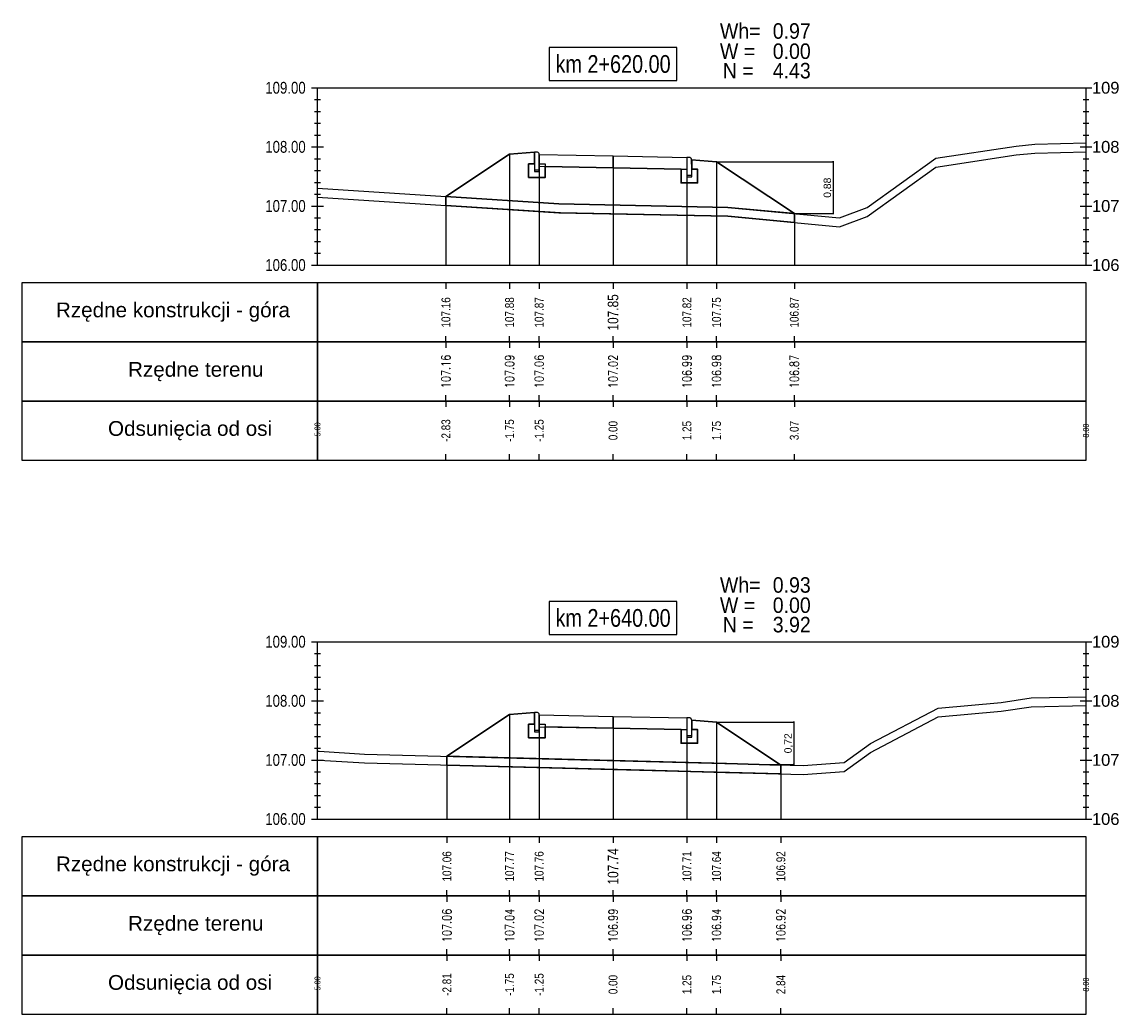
# Model space of a CAD drawing. Extents: x 7537626 to 7538805, y 5722894 to 5725486.
# Tile 44 of 105: x 7538261 to 7538279, y 5725395 to 5725412. Entities that reach past the tile are written whole.
import ezdxf

# ---------------------------------------------------------------- set-up
doc = ezdxf.new("R2010")
doc.units = 0
doc.header["$PDMODE"] = 35
doc.header["$PDSIZE"] = 0.3
for name, color, linetype in [('C-DROGI-PROFILE', 7, 'Continuous'), ('C-DROGI-PROFILE-ETYKIETY', 7, 'Continuous'), ('C-DROGI-PRZEKROJE-ETYKIETY', 7, 'Continuous'), ('C-POPRZECZKA-przekrój', 2, 'Continuous'), ('C-POPRZECZKA-widok', 1, 'Continuous')]:
    doc.layers.add(name, color=color, linetype=linetype)
for name, color, linetype, true_color in [('C-humus', 7, 'Continuous', 0x003df5), ('C-Teren', 7, 'Continuous', 0x008521), ('poprzeczki', 7, 'Continuous', 0x0000d6)]:
    doc.layers.add(name, color=color, linetype=linetype, true_color=true_color)
doc.layers.add('D-1.pow. hum.', color=7, linetype='Continuous', lineweight=30, plot=False)
doc.layers.add('D-3.nasyp', color=4, linetype='Continuous', lineweight=30, plot=False)
doc.layers.add('D-roboty-ziemne-opis', color=2, linetype='Continuous', lineweight=30)
doc.styles.add('2mm08', font='arial.ttf', dxfattribs={"width": 0.8})
doc.styles.add('opis_50', font='arial.ttf', dxfattribs={"height": 0.125})
doc.styles.get("Standard").update_dxf_attribs({"font": 'arial.ttf'})
doc.dimstyles.new('OPIS_50', dxfattribs={"dimscale": 0.5, "dimtxt": 0.125, "dimasz": 0.25, "dimexe": 0.1, "dimexo": 0.15, "dimgap": 0.1, "dimtad": 1, "dimzin": 0, "dimtxsty": 'opis_50', "dimblk": 'ARCHTICK', "dimcen": 0.15, "dimdle": 0.1, "dimaunit": 2, "dimadec": 4, "dimazin": 0, "dimtfac": 1, "dimtmove": 0, "dimatfit": 3, "dimfxl": 1, "dimarcsym": 0})

# ---------------------------------------------------------------- blocks, each defined once
blk = doc.blocks.new('_ArchTick')
at = {"color": 0, "linetype": 'ByBlock', "const_width": 0.15}
blk.add_lwpolyline([(-0.5, -0.5), (0.5, 0.5)], dxfattribs=at)
blk = doc.blocks.new('*D127')
at = {"layer": 'Defpoints', "color": 0, "transparency": 16777216}
for p in [(7538272.328, 5725409.782), (7538273.644, 5725408.904), (7538274.299, 5725408.904)]:
    blk.add_point(p, dxfattribs=at)
at = {"layer": 'poprzeczki', "color": 0, "lineweight": -2, "transparency": 16777216}
for p, q in [((7538272.343, 5725409.782), (7538274.309, 5725409.782)), ((7538274.299, 5725409.792), (7538274.299, 5725408.894)), ((7538273.659, 5725408.904), (7538274.309, 5725408.904))]:
    blk.add_line(p, q, dxfattribs=at)
at = {"layer": 'poprzeczki', "color": 0, "lineweight": -2, "transparency": 16777216, "xscale": 0.025, "yscale": 0.025, "zscale": 0.025}
for p, rotation in [((7538274.299, 5725409.782), 90), ((7538274.299, 5725408.904), 270)]:
    blk.add_blockref('_ArchTick', p, dxfattribs=dict(at, rotation=rotation))
at = {"layer": 'poprzeczki', "color": 0, "transparency": 16777216, "insert": (7538274.213, 5725409.343), "char_height": 0.125, "attachment_point": 5, "rotation": 90, "style": 'opis_50'}
blk.add_mtext('0,88', dxfattribs=at)
blk = doc.blocks.new('*D128')
at = {"layer": 'Defpoints', "color": 0, "transparency": 16777216}
for p in [(7538272.328, 5725400.299), (7538273.067, 5725399.583), (7538273.634, 5725399.583)]:
    blk.add_point(p, dxfattribs=at)
at = {"layer": 'poprzeczki', "color": 0, "lineweight": -2, "transparency": 16777216}
for p, q in [((7538272.343, 5725400.299), (7538273.644, 5725400.299)), ((7538273.634, 5725400.309), (7538273.634, 5725399.573)), ((7538273.082, 5725399.583), (7538273.644, 5725399.583))]:
    blk.add_line(p, q, dxfattribs=at)
at = {"layer": 'poprzeczki', "color": 0, "lineweight": -2, "transparency": 16777216, "xscale": 0.025, "yscale": 0.025, "zscale": 0.025}
for p, rotation in [((7538273.634, 5725400.299), 90), ((7538273.634, 5725399.583), 270)]:
    blk.add_blockref('_ArchTick', p, dxfattribs=dict(at, rotation=rotation))
at = {"layer": 'poprzeczki', "color": 0, "transparency": 16777216, "insert": (7538273.549, 5725399.941), "char_height": 0.125, "attachment_point": 5, "rotation": 90, "style": 'opis_50'}
blk.add_mtext('0,72', dxfattribs=at)

msp = doc.modelspace()

# ---------------------------------------------------------------- linework, layer by layer
at = {"layer": 'C-DROGI-PROFILE', "color": 7, "linetype": 'Continuous', "lineweight": -3}
for p, q in [((7538267.751, 5725407.733), (7538267.751, 5725407.633)), ((7538268.828, 5725407.733), (7538268.828, 5725407.633)), ((7538269.328, 5725407.733), (7538269.328, 5725407.633)), ((7538270.578, 5725407.733), (7538270.578, 5725407.633)), ((7538271.828, 5725407.733), (7538271.828, 5725407.633)), ((7538272.328, 5725407.733), (7538272.328, 5725407.633)), ((7538273.644, 5725407.733), (7538273.644, 5725407.633)), ((7538267.751, 5725406.733), (7538267.751, 5725406.833)), ((7538268.828, 5725406.733), (7538268.828, 5725406.833)), ((7538269.328, 5725406.733), (7538269.328, 5725406.833)), ((7538270.578, 5725406.733), (7538270.578, 5725406.833)), ((7538271.828, 5725406.733), (7538271.828, 5725406.833)), ((7538272.328, 5725406.733), (7538272.328, 5725406.833)), ((7538273.644, 5725406.733), (7538273.644, 5725406.833)), ((7538267.751, 5725406.733), (7538267.751, 5725406.633)), ((7538268.828, 5725406.733), (7538268.828, 5725406.633)), ((7538269.328, 5725406.733), (7538269.328, 5725406.633)), ((7538270.578, 5725406.733), (7538270.578, 5725406.633)), ((7538271.828, 5725406.733), (7538271.828, 5725406.633)), ((7538272.328, 5725406.733), (7538272.328, 5725406.633)), ((7538273.644, 5725406.733), (7538273.644, 5725406.633)), ((7538267.751, 5725405.733), (7538267.751, 5725405.833)), ((7538267.751, 5725405.733), (7538267.751, 5725405.633)), ((7538268.828, 5725405.733), (7538268.828, 5725405.833)), ((7538268.828, 5725405.733), (7538268.828, 5725405.633)), ((7538269.328, 5725405.733), (7538269.328, 5725405.833)), ((7538269.328, 5725405.733), (7538269.328, 5725405.633)), ((7538270.578, 5725405.733), (7538270.578, 5725405.833)), ((7538270.578, 5725405.733), (7538270.578, 5725405.633)), ((7538271.828, 5725405.733), (7538271.828, 5725405.833)), ((7538271.828, 5725405.733), (7538271.828, 5725405.633)), ((7538272.328, 5725405.733), (7538272.328, 5725405.833)), ((7538272.328, 5725405.733), (7538272.328, 5725405.633)), ((7538273.644, 5725405.733), (7538273.644, 5725405.833)), ((7538273.644, 5725405.733), (7538273.644, 5725405.633)), ((7538267.751, 5725404.733), (7538267.751, 5725404.833)), ((7538268.828, 5725404.733), (7538268.828, 5725404.833)), ((7538269.328, 5725404.733), (7538269.328, 5725404.833)), ((7538270.578, 5725404.733), (7538270.578, 5725404.833)), ((7538271.828, 5725404.733), (7538271.828, 5725404.833)), ((7538272.328, 5725404.733), (7538272.328, 5725404.833)), ((7538273.644, 5725404.733), (7538273.644, 5725404.833)), ((7538267.768, 5725398.358), (7538267.768, 5725398.258)), ((7538268.828, 5725398.358), (7538268.828, 5725398.258)), ((7538269.328, 5725398.358), (7538269.328, 5725398.258)), ((7538270.578, 5725398.358), (7538270.578, 5725398.258)), ((7538271.828, 5725398.358), (7538271.828, 5725398.258)), ((7538272.328, 5725398.358), (7538272.328, 5725398.258)), ((7538273.416, 5725398.358), (7538273.416, 5725398.258)), ((7538267.768, 5725397.358), (7538267.768, 5725397.458)), ((7538268.828, 5725397.358), (7538268.828, 5725397.458)), ((7538269.328, 5725397.358), (7538269.328, 5725397.458)), ((7538270.578, 5725397.358), (7538270.578, 5725397.458)), ((7538271.828, 5725397.358), (7538271.828, 5725397.458)), ((7538272.328, 5725397.358), (7538272.328, 5725397.458)), ((7538273.416, 5725397.358), (7538273.416, 5725397.458)), ((7538267.768, 5725397.358), (7538267.768, 5725397.258)), ((7538268.828, 5725397.358), (7538268.828, 5725397.258)), ((7538269.328, 5725397.358), (7538269.328, 5725397.258)), ((7538270.578, 5725397.358), (7538270.578, 5725397.258)), ((7538271.828, 5725397.358), (7538271.828, 5725397.258)), ((7538272.328, 5725397.358), (7538272.328, 5725397.258)), ((7538273.416, 5725397.358), (7538273.416, 5725397.258)), ((7538267.768, 5725396.358), (7538267.768, 5725396.458)), ((7538268.828, 5725396.358), (7538268.828, 5725396.458)), ((7538269.328, 5725396.358), (7538269.328, 5725396.458)), ((7538270.578, 5725396.358), (7538270.578, 5725396.458)), ((7538271.828, 5725396.358), (7538271.828, 5725396.458)), ((7538272.328, 5725396.358), (7538272.328, 5725396.458)), ((7538273.416, 5725396.358), (7538273.416, 5725396.458)), ((7538267.768, 5725396.358), (7538267.768, 5725396.258)), ((7538268.828, 5725396.358), (7538268.828, 5725396.258)), ((7538269.328, 5725396.358), (7538269.328, 5725396.258)), ((7538270.578, 5725396.358), (7538270.578, 5725396.258)), ((7538271.828, 5725396.358), (7538271.828, 5725396.258)), ((7538272.328, 5725396.358), (7538272.328, 5725396.258)), ((7538273.416, 5725396.358), (7538273.416, 5725396.258)), ((7538267.768, 5725395.358), (7538267.768, 5725395.458)), ((7538268.828, 5725395.358), (7538268.828, 5725395.458)), ((7538269.328, 5725395.358), (7538269.328, 5725395.458)), ((7538270.578, 5725395.358), (7538270.578, 5725395.458)), ((7538271.828, 5725395.358), (7538271.828, 5725395.458)), ((7538272.328, 5725395.358), (7538272.328, 5725395.458)), ((7538273.416, 5725395.358), (7538273.416, 5725395.458))]:
    msp.add_line(p, q, dxfattribs=at)
at = {"layer": 'C-DROGI-PROFILE', "color": 1, "linetype": 'Continuous', "lineweight": -3}
for points in [[(7538265.578, 5725406.733), (7538265.578, 5725407.733), (7538260.578, 5725407.733), (7538260.578, 5725406.733)], [(7538265.578, 5725406.733), (7538278.578, 5725406.733), (7538278.578, 5725407.733), (7538265.578, 5725407.733)], [(7538265.578, 5725405.733), (7538265.578, 5725406.733), (7538260.578, 5725406.733), (7538260.578, 5725405.733)], [(7538265.578, 5725405.733), (7538278.578, 5725405.733), (7538278.578, 5725406.733), (7538265.578, 5725406.733)], [(7538265.578, 5725404.733), (7538265.578, 5725405.733), (7538260.578, 5725405.733), (7538260.578, 5725404.733)], [(7538265.578, 5725404.733), (7538278.578, 5725404.733), (7538278.578, 5725405.733), (7538265.578, 5725405.733)], [(7538265.578, 5725397.358), (7538265.578, 5725398.358), (7538260.578, 5725398.358), (7538260.578, 5725397.358)], [(7538265.578, 5725397.358), (7538278.578, 5725397.358), (7538278.578, 5725398.358), (7538265.578, 5725398.358)], [(7538265.578, 5725396.358), (7538265.578, 5725397.358), (7538260.578, 5725397.358), (7538260.578, 5725396.358)], [(7538265.578, 5725396.358), (7538278.578, 5725396.358), (7538278.578, 5725397.358), (7538265.578, 5725397.358)], [(7538265.578, 5725395.358), (7538265.578, 5725396.358), (7538260.578, 5725396.358), (7538260.578, 5725395.358)], [(7538265.578, 5725395.358), (7538278.578, 5725395.358), (7538278.578, 5725396.358), (7538265.578, 5725396.358)]]:
    msp.add_3dface(points, dxfattribs=at)
at = {"layer": 'C-DROGI-PRZEKROJE-ETYKIETY', "color": 1, "linetype": 'Continuous', "lineweight": -3}
for p, q in [((7538268.828, 5725409.912), (7538268.828, 5725408.033)), ((7538269.328, 5725409.905), (7538269.328, 5725408.033)), ((7538270.578, 5725409.88), (7538270.578, 5725408.033)), ((7538271.828, 5725409.855), (7538271.828, 5725408.033)), ((7538272.328, 5725409.782), (7538272.328, 5725408.033)), ((7538267.751, 5725409.193), (7538267.751, 5725408.033)), ((7538273.644, 5725408.904), (7538273.644, 5725408.033)), ((7538268.828, 5725400.429), (7538268.828, 5725398.658)), ((7538269.328, 5725400.422), (7538269.328, 5725398.658)), ((7538270.578, 5725400.397), (7538270.578, 5725398.658)), ((7538271.828, 5725400.372), (7538271.828, 5725398.658)), ((7538272.328, 5725400.299), (7538272.328, 5725398.658)), ((7538267.768, 5725399.722), (7538267.768, 5725398.658)), ((7538273.416, 5725399.573), (7538273.416, 5725398.658))]:
    msp.add_line(p, q, dxfattribs=at)
at = {"layer": 'C-humus'}
for p, q in [((7538276.038, 5725409.693), (7538277.395, 5725409.897)), ((7538277.395, 5725409.897), (7538277.714, 5725409.928)), ((7538277.714, 5725409.928), (7538278.578, 5725409.95)), ((7538274.875, 5725408.856), (7538276.038, 5725409.693)), ((7538265.578, 5725409.185), (7538269.661, 5725408.919)), ((7538269.661, 5725408.919), (7538272.521, 5725408.86)), ((7538272.521, 5725408.86), (7538274.409, 5725408.682)), ((7538274.409, 5725408.682), (7538274.875, 5725408.856)), ((7538277.142, 5725400.482), (7538277.65, 5725400.558)), ((7538277.65, 5725400.558), (7538278.578, 5725400.579)), ((7538274.933, 5725399.786), (7538276.079, 5725400.387)), ((7538276.079, 5725400.387), (7538277.142, 5725400.482)), ((7538265.578, 5725399.658), (7538265.605, 5725399.658)), ((7538265.605, 5725399.658), (7538266.371, 5725399.608)), ((7538266.371, 5725399.608), (7538269.593, 5725399.525)), ((7538274.487, 5725399.466), (7538274.933, 5725399.786)), ((7538269.593, 5725399.525), (7538273.796, 5725399.413)), ((7538273.796, 5725399.413), (7538274.487, 5725399.466))]:
    msp.add_line(p, q, dxfattribs=at)
at = {"layer": 'C-POPRZECZKA-przekrój', "color": 2, "linetype": 'Continuous', "lineweight": -3}
for p, q in [((7538267.751, 5725409.193), (7538268.828, 5725409.912)), ((7538268.828, 5725409.912), (7538269.248, 5725409.945)), ((7538269.288, 5725409.945), (7538269.248, 5725409.945)), ((7538269.248, 5725409.945), (7538269.248, 5725409.615)), ((7538269.293, 5725409.945), (7538269.288, 5725409.945)), ((7538269.302, 5725409.943), (7538269.293, 5725409.945)), ((7538269.31, 5725409.938), (7538269.302, 5725409.943)), ((7538269.316, 5725409.933), (7538269.31, 5725409.938)), ((7538269.32, 5725409.928), (7538269.316, 5725409.933)), ((7538269.325, 5725409.921), (7538269.32, 5725409.928)), ((7538269.327, 5725409.913), (7538269.325, 5725409.921)), ((7538269.328, 5725409.905), (7538269.327, 5725409.913)), ((7538269.328, 5725409.905), (7538270.578, 5725409.88)), ((7538269.328, 5725409.905), (7538269.329, 5725409.705)), ((7538269.328, 5725409.615), (7538269.328, 5725409.905)), ((7538269.328, 5725409.905), (7538269.328, 5725409.745)), ((7538270.578, 5725409.68), (7538270.578, 5725409.88)), ((7538270.578, 5725409.88), (7538271.828, 5725409.855)), ((7538271.828, 5725409.855), (7538271.827, 5725409.655)), ((7538271.868, 5725409.855), (7538271.828, 5725409.855)), ((7538271.828, 5725409.855), (7538271.828, 5725409.525)), ((7538271.873, 5725409.855), (7538271.868, 5725409.855)), ((7538271.882, 5725409.853), (7538271.873, 5725409.855)), ((7538271.89, 5725409.848), (7538271.882, 5725409.853)), ((7538271.896, 5725409.843), (7538271.89, 5725409.848)), ((7538271.9, 5725409.838), (7538271.896, 5725409.843)), ((7538271.905, 5725409.831), (7538271.9, 5725409.838)), ((7538271.907, 5725409.823), (7538271.905, 5725409.831)), ((7538271.908, 5725409.815), (7538271.907, 5725409.823)), ((7538271.908, 5725409.525), (7538271.908, 5725409.815)), ((7538271.908, 5725409.815), (7538271.908, 5725409.655)), ((7538271.908, 5725409.815), (7538272.328, 5725409.782)), ((7538269.148, 5725409.515), (7538269.148, 5725409.745)), ((7538269.148, 5725409.745), (7538269.248, 5725409.745)), ((7538269.248, 5725409.745), (7538269.248, 5725409.645)), ((7538269.248, 5725409.645), (7538269.328, 5725409.645)), ((7538269.248, 5725409.615), (7538269.328, 5725409.615)), ((7538269.328, 5725409.745), (7538269.428, 5725409.745)), ((7538269.329, 5725409.705), (7538270.578, 5725409.68)), ((7538269.428, 5725409.745), (7538269.428, 5725409.515)), ((7538270.578, 5725409.68), (7538271.827, 5725409.655)), ((7538271.728, 5725409.425), (7538271.728, 5725409.655)), ((7538271.728, 5725409.655), (7538271.828, 5725409.655)), ((7538271.828, 5725409.655), (7538271.828, 5725409.555)), ((7538271.908, 5725409.655), (7538272.008, 5725409.655)), ((7538272.008, 5725409.655), (7538272.008, 5725409.425)), ((7538272.328, 5725409.782), (7538273.644, 5725408.904)), ((7538269.428, 5725409.515), (7538269.148, 5725409.515)), ((7538271.828, 5725409.555), (7538271.908, 5725409.555)), ((7538271.828, 5725409.525), (7538271.908, 5725409.525)), ((7538272.008, 5725409.425), (7538271.728, 5725409.425)), ((7538267.768, 5725399.722), (7538268.828, 5725400.429)), ((7538268.828, 5725400.429), (7538269.248, 5725400.462)), ((7538269.288, 5725400.462), (7538269.248, 5725400.462)), ((7538269.248, 5725400.462), (7538269.248, 5725400.132)), ((7538269.293, 5725400.462), (7538269.288, 5725400.462)), ((7538269.302, 5725400.46), (7538269.293, 5725400.462)), ((7538269.31, 5725400.456), (7538269.302, 5725400.46)), ((7538269.316, 5725400.451), (7538269.31, 5725400.456)), ((7538269.32, 5725400.445), (7538269.316, 5725400.451)), ((7538269.325, 5725400.438), (7538269.32, 5725400.445)), ((7538269.327, 5725400.43), (7538269.325, 5725400.438)), ((7538269.328, 5725400.422), (7538269.327, 5725400.43)), ((7538269.328, 5725400.422), (7538270.578, 5725400.397)), ((7538269.328, 5725400.422), (7538269.329, 5725400.222)), ((7538269.328, 5725400.132), (7538269.328, 5725400.422)), ((7538269.328, 5725400.422), (7538269.328, 5725400.262)), ((7538270.578, 5725400.197), (7538270.578, 5725400.397)), ((7538270.578, 5725400.397), (7538271.828, 5725400.372)), ((7538271.828, 5725400.372), (7538271.827, 5725400.172)), ((7538271.868, 5725400.372), (7538271.828, 5725400.372)), ((7538271.828, 5725400.372), (7538271.828, 5725400.042)), ((7538271.873, 5725400.372), (7538271.868, 5725400.372)), ((7538271.882, 5725400.37), (7538271.873, 5725400.372)), ((7538271.89, 5725400.366), (7538271.882, 5725400.37)), ((7538271.896, 5725400.361), (7538271.89, 5725400.366)), ((7538271.9, 5725400.355), (7538271.896, 5725400.361)), ((7538271.905, 5725400.348), (7538271.9, 5725400.355)), ((7538271.907, 5725400.34), (7538271.905, 5725400.348)), ((7538269.148, 5725400.032), (7538269.148, 5725400.262)), ((7538269.148, 5725400.262), (7538269.248, 5725400.262)), ((7538269.248, 5725400.262), (7538269.248, 5725400.162)), ((7538269.248, 5725400.162), (7538269.328, 5725400.162)), ((7538269.328, 5725400.262), (7538269.428, 5725400.262)), ((7538269.329, 5725400.222), (7538270.578, 5725400.197)), ((7538269.428, 5725400.262), (7538269.428, 5725400.032)), ((7538270.578, 5725400.197), (7538271.827, 5725400.172)), ((7538271.728, 5725399.942), (7538271.728, 5725400.172)), ((7538271.728, 5725400.172), (7538271.828, 5725400.172)), ((7538271.828, 5725400.172), (7538271.828, 5725400.072)), ((7538271.908, 5725400.332), (7538271.907, 5725400.34)), ((7538271.908, 5725400.042), (7538271.908, 5725400.332)), ((7538271.908, 5725400.332), (7538271.908, 5725400.172)), ((7538271.908, 5725400.332), (7538272.328, 5725400.299)), ((7538271.908, 5725400.172), (7538272.008, 5725400.172)), ((7538272.008, 5725400.172), (7538272.008, 5725399.942)), ((7538272.328, 5725400.299), (7538273.416, 5725399.573)), ((7538269.428, 5725400.032), (7538269.148, 5725400.032)), ((7538269.248, 5725400.132), (7538269.328, 5725400.132)), ((7538271.828, 5725400.072), (7538271.908, 5725400.072)), ((7538271.828, 5725400.042), (7538271.908, 5725400.042)), ((7538272.008, 5725399.942), (7538271.728, 5725399.942))]:
    msp.add_line(p, q, dxfattribs=at)
at = {"layer": 'C-POPRZECZKA-widok', "color": 1, "linetype": 'Continuous', "lineweight": -3}
for p, q in [((7538265.478, 5725411.033), (7538278.678, 5725411.033)), ((7538265.578, 5725408.033), (7538265.578, 5725411.033)), ((7538278.578, 5725408.033), (7538278.578, 5725411.033)), ((7538265.528, 5725410.833), (7538265.628, 5725410.833)), ((7538278.528, 5725410.833), (7538278.628, 5725410.833)), ((7538265.528, 5725410.633), (7538265.628, 5725410.633)), ((7538278.528, 5725410.633), (7538278.628, 5725410.633)), ((7538265.528, 5725410.433), (7538265.628, 5725410.433)), ((7538278.528, 5725410.433), (7538278.628, 5725410.433)), ((7538265.528, 5725410.233), (7538265.628, 5725410.233)), ((7538278.528, 5725410.233), (7538278.628, 5725410.233)), ((7538265.478, 5725410.033), (7538265.678, 5725410.033)), ((7538265.528, 5725410.033), (7538265.628, 5725410.033)), ((7538278.478, 5725410.033), (7538278.678, 5725410.033)), ((7538278.528, 5725410.033), (7538278.628, 5725410.033)), ((7538265.528, 5725409.833), (7538265.628, 5725409.833)), ((7538278.528, 5725409.833), (7538278.628, 5725409.833)), ((7538265.528, 5725409.633), (7538265.628, 5725409.633)), ((7538278.528, 5725409.633), (7538278.628, 5725409.633)), ((7538265.528, 5725409.433), (7538265.628, 5725409.433)), ((7538278.528, 5725409.433), (7538278.628, 5725409.433)), ((7538265.528, 5725409.233), (7538265.628, 5725409.233)), ((7538278.528, 5725409.233), (7538278.628, 5725409.233)), ((7538265.478, 5725409.033), (7538265.678, 5725409.033)), ((7538265.528, 5725409.033), (7538265.628, 5725409.033)), ((7538278.478, 5725409.033), (7538278.678, 5725409.033)), ((7538278.528, 5725409.033), (7538278.628, 5725409.033)), ((7538265.528, 5725408.833), (7538265.628, 5725408.833)), ((7538278.528, 5725408.833), (7538278.628, 5725408.833)), ((7538265.528, 5725408.633), (7538265.628, 5725408.633)), ((7538278.528, 5725408.633), (7538278.628, 5725408.633)), ((7538265.528, 5725408.433), (7538265.628, 5725408.433)), ((7538278.528, 5725408.433), (7538278.628, 5725408.433)), ((7538265.528, 5725408.233), (7538265.628, 5725408.233)), ((7538278.528, 5725408.233), (7538278.628, 5725408.233)), ((7538265.478, 5725408.033), (7538278.678, 5725408.033)), ((7538265.478, 5725401.658), (7538278.678, 5725401.658)), ((7538265.578, 5725398.658), (7538265.578, 5725401.658)), ((7538278.578, 5725398.658), (7538278.578, 5725401.658)), ((7538265.528, 5725401.458), (7538265.628, 5725401.458)), ((7538278.528, 5725401.458), (7538278.628, 5725401.458)), ((7538265.528, 5725401.258), (7538265.628, 5725401.258)), ((7538278.528, 5725401.258), (7538278.628, 5725401.258)), ((7538265.528, 5725401.058), (7538265.628, 5725401.058)), ((7538278.528, 5725401.058), (7538278.628, 5725401.058)), ((7538265.528, 5725400.858), (7538265.628, 5725400.858)), ((7538278.528, 5725400.858), (7538278.628, 5725400.858)), ((7538265.478, 5725400.658), (7538265.678, 5725400.658)), ((7538265.528, 5725400.658), (7538265.628, 5725400.658)), ((7538278.478, 5725400.658), (7538278.678, 5725400.658)), ((7538278.528, 5725400.658), (7538278.628, 5725400.658)), ((7538265.528, 5725400.458), (7538265.628, 5725400.458)), ((7538278.528, 5725400.458), (7538278.628, 5725400.458)), ((7538265.528, 5725400.258), (7538265.628, 5725400.258)), ((7538278.528, 5725400.258), (7538278.628, 5725400.258)), ((7538265.528, 5725400.058), (7538265.628, 5725400.058)), ((7538278.528, 5725400.058), (7538278.628, 5725400.058)), ((7538265.528, 5725399.858), (7538265.628, 5725399.858)), ((7538278.528, 5725399.858), (7538278.628, 5725399.858)), ((7538265.478, 5725399.658), (7538265.678, 5725399.658)), ((7538265.528, 5725399.658), (7538265.628, 5725399.658)), ((7538278.478, 5725399.658), (7538278.678, 5725399.658)), ((7538278.528, 5725399.658), (7538278.628, 5725399.658)), ((7538265.528, 5725399.458), (7538265.628, 5725399.458)), ((7538278.528, 5725399.458), (7538278.628, 5725399.458)), ((7538265.528, 5725399.258), (7538265.628, 5725399.258)), ((7538278.528, 5725399.258), (7538278.628, 5725399.258)), ((7538265.528, 5725399.058), (7538265.628, 5725399.058)), ((7538278.528, 5725399.058), (7538278.628, 5725399.058)), ((7538265.528, 5725398.858), (7538265.628, 5725398.858)), ((7538278.528, 5725398.858), (7538278.628, 5725398.858)), ((7538265.478, 5725398.658), (7538278.678, 5725398.658))]:
    msp.add_line(p, q, dxfattribs=at)
at = {"layer": 'C-POPRZECZKA-widok', "color": 3, "linetype": 'Continuous', "lineweight": -3}
for points in [[(7538269.498, 5725411.158), (7538271.658, 5725411.158), (7538271.658, 5725411.714), (7538269.498, 5725411.714)], [(7538269.498, 5725401.783), (7538271.658, 5725401.783), (7538271.658, 5725402.339), (7538269.498, 5725402.339)]]:
    msp.add_3dface(points, dxfattribs=at)
at = {"layer": 'C-Teren'}
for p, q in [((7538276.038, 5725409.843), (7538277.395, 5725410.047)), ((7538277.395, 5725410.047), (7538277.714, 5725410.078)), ((7538277.714, 5725410.078), (7538278.578, 5725410.1)), ((7538274.875, 5725409.006), (7538276.038, 5725409.843)), ((7538265.578, 5725409.335), (7538269.661, 5725409.069)), ((7538269.661, 5725409.069), (7538272.521, 5725409.01)), ((7538272.521, 5725409.01), (7538274.409, 5725408.832)), ((7538274.409, 5725408.832), (7538274.875, 5725409.006)), ((7538277.65, 5725400.708), (7538278.578, 5725400.729)), ((7538274.933, 5725399.936), (7538276.079, 5725400.537)), ((7538276.079, 5725400.537), (7538277.142, 5725400.632)), ((7538277.142, 5725400.632), (7538277.65, 5725400.708)), ((7538265.578, 5725399.808), (7538265.605, 5725399.808)), ((7538265.605, 5725399.808), (7538266.371, 5725399.758)), ((7538274.487, 5725399.616), (7538274.933, 5725399.936)), ((7538266.371, 5725399.758), (7538269.593, 5725399.675)), ((7538269.593, 5725399.675), (7538273.796, 5725399.563)), ((7538273.796, 5725399.563), (7538274.487, 5725399.616))]:
    msp.add_line(p, q, dxfattribs=at)
at = {"layer": 'D-1.pow. hum.'}
for points in [[(7538267.751, 5725409.193), (7538267.751, 5725409.043), (7538269.661, 5725408.919), (7538272.521, 5725408.86), (7538273.644, 5725408.754), (7538273.644, 5725408.904), (7538272.521, 5725409.01), (7538269.661, 5725409.069), (7538267.751, 5725409.193)], [(7538267.768, 5725399.722), (7538267.768, 5725399.572), (7538271.1, 5725399.485), (7538272.481, 5725399.448), (7538273.416, 5725399.423), (7538273.416, 5725399.573), (7538272.494, 5725399.598), (7538269.923, 5725399.666), (7538267.768, 5725399.722)]]:
    msp.add_lwpolyline(points, dxfattribs=at)
at = {"layer": 'D-3.nasyp'}
for points in [[(7538269.148, 5725409.515), (7538269.148, 5725409.745), (7538269.248, 5725409.745), (7538269.248, 5725409.945), (7538268.828, 5725409.912), (7538267.751, 5725409.193), (7538267.751, 5725409.043), (7538269.686, 5725408.918), (7538272.521, 5725408.86), (7538273.644, 5725408.754), (7538273.644, 5725408.904), (7538272.328, 5725409.782), (7538271.906, 5725409.815), (7538271.908, 5725409.655), (7538272.008, 5725409.655), (7538272.008, 5725409.425), (7538271.728, 5725409.425), (7538271.728, 5725409.657), (7538269.428, 5725409.703), (7538269.428, 5725409.515), (7538269.148, 5725409.515)], [(7538269.148, 5725400.032), (7538269.148, 5725400.262), (7538269.248, 5725400.262), (7538269.248, 5725400.462), (7538268.828, 5725400.429), (7538267.768, 5725399.722), (7538267.768, 5725399.572), (7538271.238, 5725399.481), (7538273.416, 5725399.423), (7538273.416, 5725399.573), (7538272.328, 5725400.299), (7538271.908, 5725400.332), (7538271.908, 5725400.172), (7538272.008, 5725400.172), (7538272.008, 5725399.942), (7538271.728, 5725399.942), (7538271.728, 5725400.172), (7538269.428, 5725400.22), (7538269.428, 5725400.032), (7538269.148, 5725400.032)]]:
    msp.add_lwpolyline(points, dxfattribs=at)

# ---------------------------------------------------------------- texts
at = {"layer": 'C-DROGI-PROFILE', "color": 2}
for s, p in [('Rzędne konstrukcji - góra', (7538261.153, 5725407.15)), ('Rzędne terenu', (7538262.373, 5725406.144)), ('Odsunięcia od osi', (7538262.034, 5725405.144)), ('Rzędne konstrukcji - góra', (7538261.153, 5725397.775)), ('Rzędne terenu', (7538262.373, 5725396.769)), ('Odsunięcia od osi', (7538262.034, 5725395.769))]:
    msp.add_text(s, height=0.25, dxfattribs=at).set_placement(p)
at = {"layer": 'C-DROGI-PROFILE-ETYKIETY', "color": 1, "linetype": 'Continuous', "lineweight": -3, "attachment_point": 5, "rotation": 90, "style": '2mm08'}
for s, insert, char_height in [('107.85', (7538270.578, 5725407.233), 0.18), ('107.16', (7538267.751, 5725407.233), 0.15), ('107.88', (7538268.828, 5725407.233), 0.15), ('107.87', (7538269.328, 5725407.233), 0.15), ('107.82', (7538271.828, 5725407.233), 0.15), ('107.75', (7538272.328, 5725407.233), 0.15), ('106.87', (7538273.644, 5725407.233), 0.15), ('{\\Fsimplex.shx|c238;107.16}', (7538267.751, 5725406.233), 0.15), ('{\\Fsimplex.shx|c238;107.09}', (7538268.828, 5725406.233), 0.15), ('{\\Fsimplex.shx|c238;107.06}', (7538269.328, 5725406.233), 0.15), ('{\\Fsimplex.shx|c238;107.02}', (7538270.578, 5725406.233), 0.15), ('{\\Fsimplex.shx|c238;106.99}', (7538271.828, 5725406.233), 0.15), ('{\\Fsimplex.shx|c238;106.98}', (7538272.328, 5725406.233), 0.15), ('{\\Fsimplex.shx|c238;106.87}', (7538273.644, 5725406.233), 0.15), ('-2.83', (7538267.751, 5725405.233), 0.15), ('-1.75', (7538268.828, 5725405.233), 0.15), ('-1.25', (7538269.328, 5725405.233), 0.15), ('0.00', (7538270.578, 5725405.233), 0.15), ('1.25', (7538271.828, 5725405.233), 0.15), ('1.75', (7538272.328, 5725405.233), 0.15), ('3.07', (7538273.644, 5725405.233), 0.15), ('107.06', (7538267.768, 5725397.858), 0.15), ('107.77', (7538268.828, 5725397.858), 0.15), ('107.76', (7538269.328, 5725397.858), 0.15), ('107.74', (7538270.578, 5725397.858), 0.18), ('107.71', (7538271.828, 5725397.858), 0.15), ('107.64', (7538272.328, 5725397.858), 0.15), ('106.92', (7538273.416, 5725397.858), 0.15), ('{\\Fsimplex.shx|c238;107.06}', (7538267.768, 5725396.858), 0.15), ('{\\Fsimplex.shx|c238;107.04}', (7538268.828, 5725396.858), 0.15), ('{\\Fsimplex.shx|c238;107.02}', (7538269.328, 5725396.858), 0.15), ('{\\Fsimplex.shx|c238;106.99}', (7538270.578, 5725396.858), 0.15), ('{\\Fsimplex.shx|c238;106.96}', (7538271.828, 5725396.858), 0.15), ('{\\Fsimplex.shx|c238;106.94}', (7538272.328, 5725396.858), 0.15), ('{\\Fsimplex.shx|c238;106.92}', (7538273.416, 5725396.858), 0.15), ('-2.81', (7538267.768, 5725395.858), 0.15), ('-1.75', (7538268.828, 5725395.858), 0.15), ('-1.25', (7538269.328, 5725395.858), 0.15), ('0.00', (7538270.578, 5725395.858), 0.15), ('1.25', (7538271.828, 5725395.858), 0.15), ('1.75', (7538272.328, 5725395.858), 0.15), ('2.84', (7538273.416, 5725395.858), 0.15)]:
    msp.add_mtext(s, dxfattribs=dict(at, insert=insert, char_height=char_height))
at = {"layer": 'C-DROGI-PROFILE-ETYKIETY', "color": 7, "linetype": 'Continuous', "lineweight": -3, "char_height": 0.1, "attachment_point": 5, "rotation": 90, "style": '2mm08'}
for s, insert in [('-5.00', (7538265.578, 5725405.233)), ('8.00', (7538278.578, 5725405.233)), ('-5.00', (7538265.578, 5725395.858)), ('8.00', (7538278.578, 5725395.858))]:
    msp.add_mtext(s, dxfattribs=dict(at, insert=insert))
at = {"layer": 'C-POPRZECZKA-widok', "color": 3, "linetype": 'Continuous', "lineweight": -3, "char_height": 0.3, "attachment_point": 8, "style": '2mm08'}
for s, insert in [('km 2+620.00', (7538270.578, 5725411.283)), ('km 2+640.00', (7538270.578, 5725401.908))]:
    msp.add_mtext(s, dxfattribs=dict(at, insert=insert))
at = {"layer": 'C-POPRZECZKA-widok', "color": 1, "linetype": 'Continuous', "lineweight": -3, "char_height": 0.2, "attachment_point": 6, "style": '2mm08'}
for s, insert in [('109.00', (7538265.378, 5725411.033)), ('108.00', (7538265.378, 5725410.033)), ('107.00', (7538265.378, 5725409.033)), ('106.00', (7538265.378, 5725408.033)), ('109.00', (7538265.378, 5725401.658)), ('108.00', (7538265.378, 5725400.658)), ('107.00', (7538265.378, 5725399.658)), ('106.00', (7538265.378, 5725398.658))]:
    msp.add_mtext(s, dxfattribs=dict(at, insert=insert))
at = {"layer": 'C-POPRZECZKA-widok', "color": 1, "linetype": 'Continuous', "lineweight": -3, "char_height": 0.2, "attachment_point": 4}
for s, insert in [('109', (7538278.678, 5725411.033)), ('108', (7538278.678, 5725410.033)), ('107', (7538278.678, 5725409.033)), ('106', (7538278.678, 5725408.033)), ('109', (7538278.678, 5725401.658)), ('108', (7538278.678, 5725400.658)), ('107', (7538278.678, 5725399.658)), ('106', (7538278.678, 5725398.658))]:
    msp.add_mtext(s, dxfattribs=dict(at, insert=insert))
at = {"layer": 'D-roboty-ziemne-opis', "lineweight": 25, "width": 0.9}
for s, p in [('Wh=', (7538272.385, 5725411.864)), ('0.97', (7538273.279, 5725411.864)), ('W =', (7538272.385, 5725411.522)), ('0.00', (7538273.279, 5725411.522)), ('N =', (7538272.433, 5725411.193)), ('4.43', (7538273.279, 5725411.193)), ('Wh=', (7538272.385, 5725402.489)), ('0.93', (7538273.279, 5725402.489)), ('W =', (7538272.385, 5725402.147)), ('0.00', (7538273.279, 5725402.147)), ('N =', (7538272.433, 5725401.818)), ('3.92', (7538273.279, 5725401.818))]:
    msp.add_text(s, height=0.2625, dxfattribs=at).set_placement(p)

# ---------------------------------------------------------------- dimensions: what is measured, and where the dimension line sits
at = {"layer": 'poprzeczki'}
for base, p1, p2, picture, middle in [((7538274.299, 5725408.904), (7538272.328, 5725409.782), (7538273.644, 5725408.904), '*D127', (7538274.213, 5725409.343)), ((7538273.634, 5725399.583), (7538272.328, 5725400.299), (7538273.067, 5725399.583), '*D128', (7538273.549, 5725399.941))]:
    dim = msp.add_linear_dim(base=base, p1=p1, p2=p2, angle=90, dimstyle='OPIS_50', override={"dimscale": 0.1}, dxfattribs=at)
    dim.commit()
    dim.dimension.update_dxf_attribs({"geometry": picture, "text_midpoint": middle})

doc.saveas('drawing.dxf')
